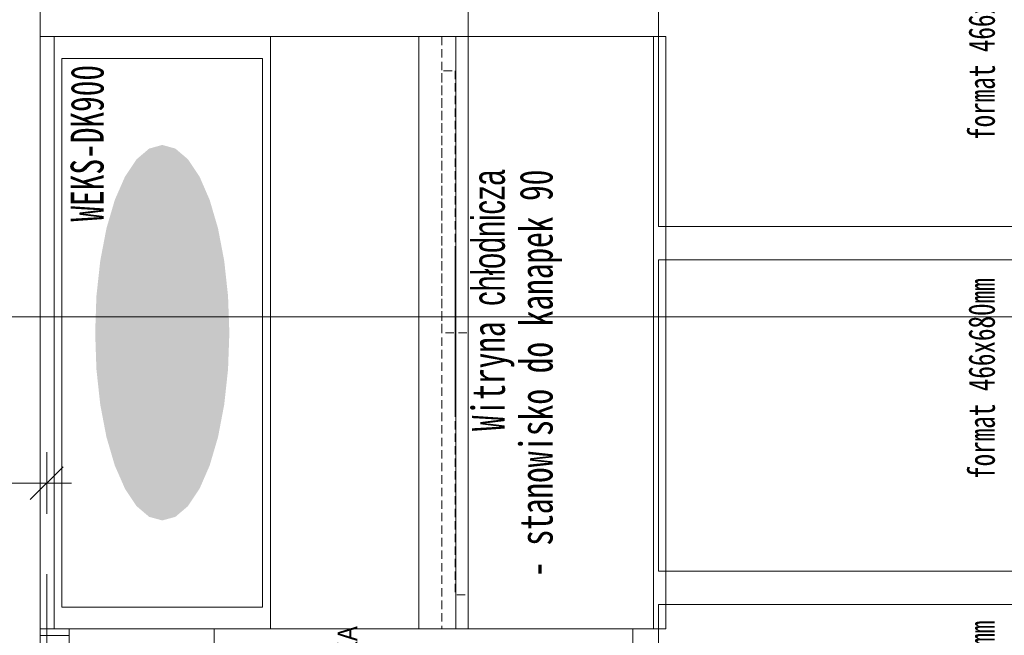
# Model space of a CAD drawing. Header units: millimetres. Extents: x -19278 to 18011, y -32369 to 41467.
# Tile 27 of 64: x -10037 to -8541, y 9345 to 10281. Entities that reach past the tile are written whole.
import ezdxf
from ezdxf.xclip import XClip

# ---------------------------------------------------------------- set-up
doc = ezdxf.new("R2010")
doc.units = ezdxf.units.MM
doc.header["$MEASUREMENT"] = 0
doc.header["$XCLIPFRAME"] = 0
doc.linetypes.add('DASHED', pattern=[19.05, 12.7, -6.35])
doc.layers.add('2D - Rysunki i Obrazki', color=7, linetype='Continuous')
for name, color, linetype, lineweight, true_color in [('PT.A.01_1_MEBLE PKN_Nr_pióra__146_Nr_pióra__6', 7, 'Continuous', 18, 0x5eaeff), ('PT.A.01_1_MEBLE PKN_Nr_pióra__181_Nr_pióra__15', 7, 'Continuous', 18, 0x00c400), ('PT.A.01_1_Strefy_Nr_pióra__146_Nr_pióra__6', 7, 'Continuous', 18, 0x5eaeff), ('PT.A.01_1_Strefy_Nr_pióra__18_Nr_pióra__19', 7, 'Continuous', 18, 0x303030)]:
    doc.layers.add(name, color=color, linetype=linetype, lineweight=lineweight, true_color=true_color)
for name, color, linetype, lineweight in [('PT.A.01_1_MEBLE PKN_Nr_pióra__1_Nr_pióra__7', 7, 'Continuous', 18), ('PT.A.01_1_Strefy_Nr_pióra__1_Nr_pióra__7', 7, 'Continuous', 18), ('PT.A.01_1_Strefy_Nr_pióra__60_Nr_pióra__230', 230, 'Continuous', 18), ('PT.A.01_1_Wymiarowanie_Nr_pióra__40_Nr_pióra__7', 7, 'Continuous', 18)]:
    doc.layers.add(name, color=color, linetype=linetype, lineweight=lineweight)
doc.styles.add('GENERATED_STYLE_1', font='txt')

# ---------------------------------------------------------------- blocks, each defined once
blk = doc.blocks.new('Rysunek_1_1', base_point=(2114.4, 3072.6))
at = {"layer": 'PT.A.01_1_Strefy_Nr_pióra__18_Nr_pióra__19', "linetype": 'Continuous'}
blk.add_hatch(color=256, dxfattribs=at).paths.add_polyline_path([(-9820.1, 9519.7), (-9800.2, 9525.1), (-9781.1, 9541.4), (-9763.5, 9567.8), (-9748.1, 9603.2), (-9735.4, 9646.5), (-9726, 9695.8), (-9720.2, 9749.3), (-9718.2, 9805), (-9720.2, 9860.7), (-9726, 9914.2), (-9735.4, 9963.5), (-9748.1, 10006.8), (-9763.5, 10042.3), (-9781.1, 10068.6), (-9800.2, 10084.9), (-9820.1, 10090.4), (-9840, 10084.9), (-9859.1, 10068.6), (-9876.7, 10042.3), (-9892.2, 10006.8), (-9904.9, 9963.5), (-9914.3, 9914.2), (-9920.1, 9860.7), (-9922, 9805), (-9920.1, 9749.3), (-9914.3, 9695.8), (-9904.9, 9646.5), (-9892.2, 9603.2), (-9876.7, 9567.8), (-9859.1, 9541.4), (-9840, 9525.1)])
at = {"layer": 'PT.A.01_1_MEBLE PKN_Nr_pióra__146_Nr_pióra__6', "linetype": 'Continuous'}
blk.add_line((-9961.5, 9355), (-9961.5, 8755), dxfattribs=at)
at = {"layer": 'PT.A.01_1_MEBLE PKN_Nr_pióra__146_Nr_pióra__6', "linetype": 'Continuous', "flags": 128}
for points in [[(-8386.4, 10439.3), (-8386.4, 9966.5), (-9066.6, 9966.5), (-9066.6, 10439.3)], [(-8386.4, 9915.6), (-8386.4, 9442.7), (-9066.6, 9442.7), (-9066.6, 9915.6)], [(-8386.4, 9391.8), (-8386.4, 8919), (-9066.6, 8919), (-9066.6, 9391.8)], [(-9105.5, 9355), (-9741.5, 9355), (-9741.5, 8755), (-9105.5, 8755)]]:
    blk.add_lwpolyline(points, close=True, dxfattribs=at)
blk.add_lwpolyline([(-10005.5, 8755), (-10005.5, 9355)], dxfattribs=at)
at = {"layer": 'PT.A.01_1_MEBLE PKN_Nr_pióra__181_Nr_pióra__15', "linetype": 'Continuous'}
for p, q in [((-9984.4, 9355), (-9984.4, 10255)), ((-9984.4, 9355), (-9984.4, 10255)), ((-9430.2, 9355), (-9430.2, 10255)), ((-9430.2, 9355), (-9430.2, 10255)), ((-9374, 10255.1), (-9374, 9355.1)), ((-9374, 10255.1), (-9374, 9355.1)), ((-9355.5, 10255), (-9355.5, 9355)), ((-9355.5, 10255), (-9355.5, 9355)), ((-9074, 10255.1), (-9074, 9355.1)), ((-9074, 10255.1), (-9074, 9355.1)), ((-9055.5, 10073.9), (-9055.5, 9937.9)), ((-9055.5, 10073.9), (-9055.5, 9937.9)), ((-9995.6, 9302), (-9995.6, 9438)), ((-9995.6, 9302), (-9995.6, 9438)), ((-10005.5, 9345), (-10005.5, 9355)), ((-10005.5, 9355), (-9961.5, 9355)), ((-10005.5, 9345), (-10005.5, 9355)), ((-10005.5, 9355), (-9961.5, 9355)), ((-9961.5, 8755), (-9961.5, 9355)), ((-9741.5, 9355), (-9961.5, 9355)), ((-9961.5, 9355), (-9961.5, 8755)), ((-9961.5, 8755), (-9961.5, 9355)), ((-9741.5, 9355), (-9961.5, 9355)), ((-9741.5, 8755), (-9741.5, 9355)), ((-9741.5, 8755), (-9741.5, 9355)), ((-9055.5, 9355), (-9056, 9355)), ((-9055.5, 9355), (-9056, 9355)), ((-10005.5, 9345), (-9961.5, 9345)), ((-10005.5, 9345), (-9961.5, 9345))]:
    blk.add_line(p, q, dxfattribs=at)
at = {"layer": 'PT.A.01_1_MEBLE PKN_Nr_pióra__181_Nr_pióra__15', "linetype": 'DASHED'}
blk.add_line((-9395.5, 10255), (-9395.5, 9355), dxfattribs=at)
blk.add_line((-9395.5, 10255), (-9395.5, 9355), dxfattribs=at)
at = {"layer": 'PT.A.01_1_MEBLE PKN_Nr_pióra__181_Nr_pióra__15', "linetype": 'Continuous', "flags": 128}
for points in [[(-10005.5, 11254.9), (-9149.5, 11254.9), (-9149.5, 11204.9), (-9955.5, 11204.9), (-9955.5, 10304.9), (-9355.5, 10304.9), (-9355.5, 9354.9), (-9655.5, 9355), (-9655.5, 10255.1), (-10005.5, 10255)], [(-10005.5, 11254.9), (-9149.5, 11254.9), (-9149.5, 11204.9), (-9955.5, 11204.9), (-9955.5, 10304.9), (-9355.5, 10304.9), (-9355.5, 9354.9), (-9655.5, 9355), (-9655.5, 10255.1), (-10005.5, 10255)], [(-9055.5, 10255), (-10005.5, 10255), (-10005.5, 9355), (-9055.5, 9355)], [(-9055.5, 10255), (-10005.5, 10255), (-10005.5, 9355), (-9055.5, 9355)], [(-9355.5, 9355), (-9655.5, 9355), (-9655.5, 10255), (-9355.5, 10255)], [(-9355.5, 9355), (-9655.5, 9355), (-9655.5, 10255), (-9355.5, 10255)], [(-9667.7, 10222), (-9972.5, 10222), (-9972.5, 9388), (-9667.7, 9388)], [(-9667.7, 10222), (-9972.5, 10222), (-9972.5, 9388), (-9667.7, 9388)], [(-8386.4, 9391.8), (-8386.4, 8919), (-9066.6, 8919), (-9066.6, 9391.8)], [(-9105.5, 9355), (-9741.5, 9355), (-9741.5, 8755), (-9105.5, 8755)]]:
    blk.add_lwpolyline(points, close=True, dxfattribs=at)
at = {"layer": 'PT.A.01_1_MEBLE PKN_Nr_pióra__181_Nr_pióra__15', "linetype": 'DASHED', "flags": 128}
for points in [[(-9375.5, 10203.2), (-9375.5, 9805), (-9395.5, 9805), (-9395.5, 10203.2)], [(-9375.5, 10203.2), (-9375.5, 9805), (-9395.5, 9805), (-9395.5, 10203.2)], [(-9355.5, 9406.8), (-9355.5, 9805), (-9375.5, 9805), (-9375.5, 9406.8)], [(-9355.5, 9406.8), (-9355.5, 9805), (-9375.5, 9805), (-9375.5, 9406.8)]]:
    blk.add_lwpolyline(points, close=True, dxfattribs=at)
at = {"layer": 'PT.A.01_1_MEBLE PKN_Nr_pióra__181_Nr_pióra__15', "linetype": 'Continuous', "flags": 128}
for points in [[(-9375.5, 9933), (-9375.5, 9876.7), (-9375.5, 9805)], [(-9375.5, 9933), (-9375.5, 9876.7), (-9375.5, 9805)], [(-9375.5, 9677), (-9375.5, 9733.3), (-9375.5, 9805)], [(-9375.5, 9677), (-9375.5, 9733.3), (-9375.5, 9805)], [(-10005.5, 8755), (-10005.5, 9355)]]:
    blk.add_lwpolyline(points, dxfattribs=at)
at = {"layer": 'PT.A.01_1_MEBLE PKN_Nr_pióra__1_Nr_pióra__7', "linetype": 'Continuous', "flags": 128}
blk.add_lwpolyline([(-8386.4, 10439.3), (-8386.4, 9966.5), (-9066.6, 9966.5), (-9066.6, 10439.3)], close=True, dxfattribs=at)
at = {"layer": 'PT.A.01_1_Wymiarowanie_Nr_pióra__40_Nr_pióra__7', "linetype": 'Continuous'}
for p, q in [((-13736.4, 9829.3), (-7336.4, 9829.3)), ((-13736.4, 9829.3), (-7336.4, 9829.3)), ((-9995.6, 9529.5), (-9995.6, 9623.3)), ((-10020.6, 9551.4), (-9970.6, 9601.4)), ((-11379.6, 9576.4), (-9995.6, 9576.4)), ((-9995.6, 9576.4), (-9958.1, 9576.4))]:
    blk.add_line(p, q, dxfattribs=at)
at = {"layer": 'PT.A.01_1_Strefy_Nr_pióra__146_Nr_pióra__6', "linetype": 'Continuous', "char_height": 40, "attachment_point": 9, "rotation": 90, "style": 'GENERATED_STYLE_1'}
for insert in [(-8555, 10402.9), (-8555, 9887.6), (-8555, 9367.1)]:
    blk.add_mtext('\\A1;{\\W0.700000x;\\fMS Gothic|b0|i0|c238|p49;format 466x680mm}', dxfattribs=dict(at, insert=insert))
at = {"layer": 'PT.A.01_1_Strefy_Nr_pióra__1_Nr_pióra__7', "linetype": 'Continuous', "insert": (-9515.1, 9156.1), "char_height": 30, "attachment_point": 7, "rotation": 90, "line_spacing_factor": 0.83762, "style": 'GENERATED_STYLE_1'}
blk.add_mtext('\\A1;{\\W0.900000x;\\fMS Gothic|b0|i0|c238|p49;WITRYNKA\\P\\fMS Gothic|b0|i0|c238|p49;SŁODKA\\P\\fMS Gothic|b0|i0|c238|p49;PRZEKĄSKA}', dxfattribs=at)
at = {"layer": 'PT.A.01_1_Strefy_Nr_pióra__60_Nr_pióra__230', "linetype": 'Continuous', "insert": (-9908.4, 10212), "char_height": 50, "attachment_point": 9, "rotation": 90, "style": 'GENERATED_STYLE_1'}
blk.add_mtext('\\A1;{\\W0.700000x;\\fMS Gothic|b0|i0|c238|p49;WEKS-DK900}', dxfattribs=at)
at = {"layer": 'PT.A.01_1_Strefy_Nr_pióra__60_Nr_pióra__230', "linetype": 'Continuous', "insert": (-9213, 10052.9), "char_height": 50, "attachment_point": 9, "rotation": 90, "line_spacing_factor": 0.869794, "style": 'GENERATED_STYLE_1'}
blk.add_mtext('\\A1;{\\W0.700000x;\\fMS Gothic|b0|i0|c238|p49;Witryna chłodnicza \\P\\fMS Gothic|b0|i0|c238|p49;- stanowisko do kanapek 90}', dxfattribs=at)

msp = doc.modelspace()

# ---------------------------------------------------------------- block references
at = {"layer": '2D - Rysunki i Obrazki', "color": 151, "linetype": 'Continuous', "lineweight": 13, "true_color": 0x80c2ff}
ref = msp.add_blockref('Rysunek_1_1', (2114.4, 3072.6), dxfattribs=at)
XClip(ref).set_block_clipping_path([(-11177.5234049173, -36557.2258517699), (29952.3944637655, -28108.1790241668), (15406.2423630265, 42702.4169420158), (-25723.6755056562, 34253.3701144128)])

doc.saveas('drawing.dxf')
